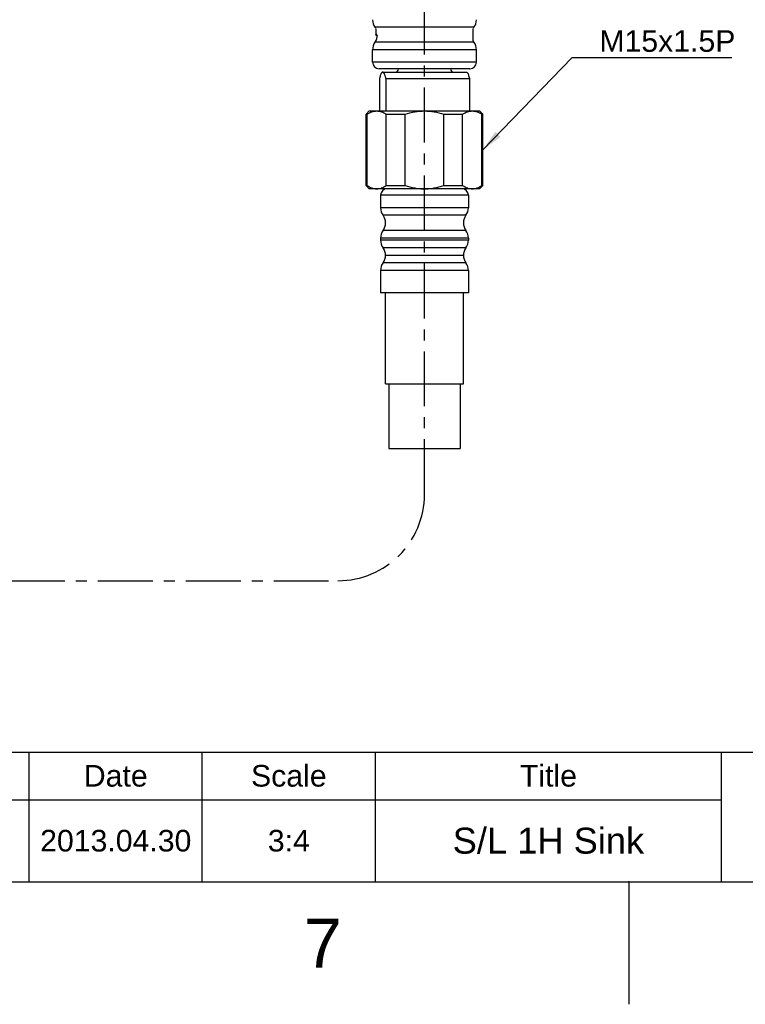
# Model space of a CAD drawing. Header units: millimetres. Extents: x 601 to 1195, y -13 to 407.
# Tile 10 of 17: x 1040 to 1124, y -13 to 101. Entities that reach past the tile are written whole.
import ezdxf

# ---------------------------------------------------------------- set-up
doc = ezdxf.new("R2010")
doc.units = ezdxf.units.MM
doc.header["$LTSCALE"] = 0.1
doc.linetypes.add('CENTERX2', pattern=[101.6, 63.5, -12.7, 12.7, -12.7])
for name, color, linetype in [('02___PRT_ALL_AXES', 7, 'Continuous'), ('CENTER', 1, 'CENTERX2'), ('DIM', 3, 'Continuous'), ('FORM', 7, 'Continuous'), ('TEXT', 2, 'Continuous')]:
    doc.layers.add(name, color=color, linetype=linetype)
doc.styles.get("Standard").update_dxf_attribs({"font": 'arial_0.ttf'})
doc.dimstyles.new('ISO-25', dxfattribs={"dimtxt": 2.5, "dimasz": 2.5, "dimexe": 1.25, "dimexo": 0.625, "dimtad": 1, "dimlfac": 1.33325, "dimtxsty": 'Standard', "dimcen": 2.5, "dimadec": 0, "dimazin": 0, "dimtfac": 1, "dimtmove": 0, "dimatfit": 3, "dimfxl": 1, "dimarcsym": 0})

msp = doc.modelspace()

# ---------------------------------------------------------------- linework, layer by layer
at = {"color": 7, "linetype": 'Continuous'}
for p, q in [((1092.2625, 99.6387), (1080.825, 99.6387)), ((1080.9188, 99.4751), (1080.9188, 98.7529)), ((1092.1688, 98.0843), (1092.1688, 99.4751)), ((1092.2625, 97.9207), (1080.825, 97.9207)), ((1080.5438, 95.5924), (1080.5438, 97.0464)), ((1092.5437, 97.0464), (1080.5438, 97.0464)), ((1092.5437, 95.5924), (1092.5437, 97.0464)), ((1092.5437, 95.5924), (1080.5438, 95.5924)), ((1091.7937, 94.8424), (1081.2938, 94.8424)), ((1081.6688, 94.4674), (1081.6186, 94.4172)), ((1081.6688, 94.4674), (1091.4188, 94.4674)), ((1091.4188, 94.4674), (1091.469, 94.4172)), ((1081.3354, 93.7174), (1081.3354, 89.9674)), ((1082.0909, 93.7174), (1082.0909, 89.9674)), ((1082.0909, 93.7174), (1091.7522, 93.7174)), ((1091.7522, 93.7174), (1091.7522, 89.9674)), ((1079.7938, 89.5924), (1080.1688, 89.9674)), ((1080.1688, 89.9674), (1092.9188, 89.9674)), ((1093.2938, 89.5924), (1092.9188, 89.9674)), ((1079.9136, 89.5924), (1079.7938, 89.5924)), ((1079.9136, 81.3424), (1079.9136, 89.5924)), ((1082.1321, 81.3424), (1082.1321, 89.5924)), ((1082.1321, 89.5924), (1084.3252, 89.5924)), ((1084.3252, 81.3424), (1084.3252, 89.5924)), ((1088.7623, 81.3424), (1088.7623, 89.5924)), ((1088.7623, 89.5924), (1090.9554, 89.5924)), ((1090.9554, 81.3424), (1090.9554, 89.5924)), ((1093.1739, 81.3424), (1093.1739, 89.5924)), ((1093.2938, 89.5924), (1093.1739, 89.5924)), ((1080.1688, 80.9674), (1079.7938, 81.3424)), ((1079.7938, 81.3424), (1079.9136, 81.3424)), ((1092.9188, 80.9674), (1080.1688, 80.9674)), ((1082.1321, 81.3424), (1084.3252, 81.3424)), ((1088.7623, 81.3424), (1090.9554, 81.3424)), ((1092.9188, 80.9674), (1093.2938, 81.3424)), ((1093.1739, 81.3424), (1093.2938, 81.3424)), ((1081.4676, 80.2269), (1081.4676, 78.7874)), ((1091.6199, 80.2269), (1081.4676, 80.2269)), ((1091.6199, 80.2269), (1091.6199, 78.7874)), ((1091.6199, 78.7874), (1081.4676, 78.7874)), ((1091.3319, 77.9111), (1081.7557, 77.9111)), ((1081.4676, 75.2682), (1081.4676, 75.0249)), ((1091.6199, 75.2682), (1081.4676, 75.2682)), ((1091.3319, 76.1445), (1081.7557, 76.1445)), ((1091.6199, 75.2682), (1091.6199, 75.0249)), ((1091.6199, 75.0249), (1081.4676, 75.0249)), ((1091.3319, 74.1346), (1081.7557, 74.1346)), ((1091.0438, 73.2797), (1082.0438, 73.2797)), ((1091.3319, 72.4249), (1081.7557, 72.4249)), ((1081.4676, 71.5346), (1081.4676, 68.9674)), ((1091.6199, 71.5346), (1081.4676, 71.5346)), ((1091.6199, 71.5346), (1091.6199, 68.9674)), ((1091.6198, 68.9674), (1081.4677, 68.9674))]:
    msp.add_line(p, q, dxfattribs=at)
for p, q in [((615.2102, 0.8691), (1180.8668, 0.8691)), ((1110.1597, 0.8691), (1110.1597, -13.2723))]:
    msp.add_line(p, q)
for centre, radius, start, end in [((1082.0437, 100.5132), 1.5, 179.994249, 215.65857), ((1091.0438, 100.5132), 1.5, 324.34143, 0.005751), ((1079.6063, 98.7643), 1.5, 28.443511, 35.65857), ((1093.4812, 98.7643), 1.5, 144.34143, 150.635085), ((1082.0437, 97.0463), 1.5, 144.34143, 179.993828), ((1079.6063, 98.7951), 1.5, 324.34143, 359.412738), ((1093.4812, 98.7951), 1.5, 208.443511, 215.65857), ((1091.0438, 97.0463), 1.5, 0.006172, 35.65857), ((1081.2938, 95.5924), 0.75, 180, 270), ((1091.7938, 95.5924), 0.75, 270, 0), ((1083.1688, 94.8424), 0.375, 270, 0), ((1089.9188, 94.8424), 0.375, 180, 270), ((1082.2081, 80.2269), 0.7405, 90, 180), ((1090.8795, 80.2269), 0.7405, 0, 90), ((1082.9658, 78.7945), 1.4983, 180.269275, 216.126518), ((1090.1217, 78.7945), 1.4983, 323.873482, 359.730725), ((1080.5455, 77.0278), 1.4983, 323.873482, 36.126518), ((1092.542, 77.0278), 1.4983, 143.873482, 216.126518), ((1082.9658, 75.2611), 1.4983, 143.873482, 179.730725), ((1090.1217, 75.2611), 1.4983, 0.269275, 36.126518), ((1082.9658, 75.0179), 1.4983, 179.730725, 216.126518), ((1080.5455, 73.2512), 1.4983, 1.090586, 36.126518), ((1092.542, 73.2512), 1.4983, 143.873482, 178.909414), ((1090.1217, 75.0179), 1.4983, 323.873482, 0.269275), ((1080.5455, 73.3083), 1.4983, 323.873482, 358.909414), ((1092.542, 73.3083), 1.4983, 181.090586, 216.126518), ((1082.9658, 71.5416), 1.4983, 143.873482, 180.269275), ((1090.1217, 71.5416), 1.4983, 359.730725, 36.126518)]:
    msp.add_arc(centre, radius, start, end, dxfattribs=at)
for points, knots in [([(1080.9188, 98.7529), (1080.9188, 98.7584), (1080.9252, 98.7867), (1080.9508, 98.8053), (1080.97, 98.8174)], [0, 0, 0, 0, 0.19439555, 1, 1, 1, 1]), ([(1081.0215, 98.6615), (1081.0062, 98.6683), (1080.9792, 98.6819), (1080.9403, 98.7074), (1080.9188, 98.7354), (1080.9188, 98.7529)], [0, 0, 0, 0, 0.35411132, 0.63137039, 1, 1, 1, 1]), ([(1080.97, 98.8174), (1080.9753, 98.8207), (1081.0004, 98.8353), (1081.027, 98.8471), (1081.0482, 98.8555)], [0, 0, 0, 0, 0.21618273, 1, 1, 1, 1]), ([(1081.0579, 98.6465), (1081.0547, 98.6477), (1081.0425, 98.6525), (1081.0304, 98.6576), (1081.0215, 98.6615)], [0, 0, 0, 0, 0.26199101, 1, 1, 1, 1]), ([(1081.7131, 94.4674), (1081.6978, 94.4674), (1081.6636, 94.4576), (1081.637, 94.4356), (1081.6238, 94.4224)], [0, 0, 0, 0, 0.45271832, 1, 1, 1, 1]), ([(1082.0909, 93.7174), (1082.0767, 93.77), (1082.0483, 93.871), (1082.0035, 94.0146), (1081.9579, 94.1425), (1081.9118, 94.2525), (1081.8651, 94.3423), (1081.8234, 94.4021), (1081.7886, 94.4364), (1081.7574, 94.4587), (1081.7302, 94.4674), (1081.7131, 94.4674)], [0, 0, 0, 0, 0.18827137, 0.36197373, 0.51888085, 0.65667395, 0.77331616, 0.86764228, 0.90676601, 0.94114567, 1, 1, 1, 1]), ([(1081.6238, 94.4224), (1081.6099, 94.4085), (1081.5828, 94.3746), (1081.5461, 94.3142), (1081.5098, 94.2408), (1081.4594, 94.1209), (1081.3994, 93.9454), (1081.3569, 93.7971), (1081.3354, 93.7174)], [0, 0, 0, 0, 0.07688906, 0.16885259, 0.27578642, 0.39687974, 0.67706038, 1, 1, 1, 1]), ([(1091.4637, 94.4224), (1091.4776, 94.4085), (1091.5047, 94.3746), (1091.5414, 94.3142), (1091.5778, 94.2408), (1091.6282, 94.1209), (1091.6881, 93.9454), (1091.7306, 93.7971), (1091.7522, 93.7174)], [0, 0, 0, 0, 0.07688906, 0.16885259, 0.27578642, 0.39687974, 0.67706038, 1, 1, 1, 1]), ([(1079.9136, 89.5924), (1080.001, 89.6498), (1080.1778, 89.7542), (1080.4548, 89.8747), (1080.7372, 89.9501), (1080.9285, 89.9674), (1081.0229, 89.9674)], [0, 0, 0, 0, 0.26445182, 0.51754849, 0.76140759, 1, 1, 1, 1]), ([(1081.0229, 89.9674), (1081.1173, 89.9674), (1081.3085, 89.9501), (1081.5909, 89.8747), (1081.868, 89.7542), (1082.0447, 89.6498), (1082.1321, 89.5924)], [0, 0, 0, 0, 0.23859242, 0.48245152, 0.73554818, 1, 1, 1, 1]), ([(1084.3252, 89.5924), (1084.6827, 89.7098), (1085.2318, 89.8519), (1085.9788, 89.9506), (1086.3555, 89.9674), (1086.5438, 89.9674)], [0, 0, 0, 0, 0.49984157, 0.74992111, 1, 1, 1, 1]), ([(1086.5438, 89.9674), (1086.732, 89.9674), (1087.1088, 89.9506), (1087.8557, 89.8519), (1088.4048, 89.7098), (1088.7623, 89.5924)], [0, 0, 0, 0, 0.2500789, 0.50015844, 1, 1, 1, 1]), ([(1090.9554, 89.5924), (1091.0428, 89.6498), (1091.2196, 89.7542), (1091.4967, 89.8747), (1091.779, 89.9501), (1091.9703, 89.9674), (1092.0647, 89.9674)], [0, 0, 0, 0, 0.26445182, 0.51754849, 0.76140759, 1, 1, 1, 1]), ([(1092.0647, 89.9674), (1092.1591, 89.9674), (1092.3504, 89.9501), (1092.6327, 89.8747), (1092.9098, 89.7542), (1093.0865, 89.6498), (1093.1739, 89.5924)], [0, 0, 0, 0, 0.23859242, 0.48245152, 0.73554818, 1, 1, 1, 1]), ([(1079.9136, 81.3424), (1080.001, 81.2849), (1080.1778, 81.1805), (1080.4548, 81.06), (1080.7372, 80.9846), (1080.9285, 80.9674), (1081.0229, 80.9674)], [0, 0, 0, 0, 0.26445182, 0.51754849, 0.76140759, 1, 1, 1, 1]), ([(1081.0229, 80.9674), (1081.1173, 80.9674), (1081.3085, 80.9846), (1081.5909, 81.06), (1081.868, 81.1805), (1082.0447, 81.2849), (1082.1321, 81.3424)], [0, 0, 0, 0, 0.23859242, 0.48245152, 0.73554818, 1, 1, 1, 1]), ([(1084.3252, 81.3424), (1084.6827, 81.2249), (1085.2318, 81.0828), (1085.9788, 80.9841), (1086.3555, 80.9674), (1086.5438, 80.9674)], [0, 0, 0, 0, 0.49984157, 0.74992111, 1, 1, 1, 1]), ([(1086.5438, 80.9674), (1086.732, 80.9674), (1087.1088, 80.9841), (1087.8557, 81.0828), (1088.4048, 81.2249), (1088.7623, 81.3424)], [0, 0, 0, 0, 0.2500789, 0.50015844, 1, 1, 1, 1]), ([(1090.9554, 81.3424), (1091.0428, 81.2849), (1091.2196, 81.1805), (1091.4967, 81.06), (1091.779, 80.9846), (1091.9703, 80.9674), (1092.0647, 80.9674)], [0, 0, 0, 0, 0.26445182, 0.51754849, 0.76140759, 1, 1, 1, 1]), ([(1092.0647, 80.9674), (1092.1591, 80.9674), (1092.3504, 80.9846), (1092.6327, 81.06), (1092.9098, 81.1805), (1093.0865, 81.2849), (1093.1739, 81.3424)], [0, 0, 0, 0, 0.23859242, 0.48245152, 0.73554818, 1, 1, 1, 1])]:
    msp.add_open_spline(points, degree=3, knots=knots, dxfattribs=at)
msp.add_point((1110.1597, 0.8691))
at = {"layer": '02___PRT_ALL_AXES', "color": 7, "linetype": 'Continuous'}
for p, q in [((1079.7938, 81.3424), (1079.7938, 89.5924)), ((1093.2938, 81.3424), (1093.2938, 89.5924)), ((1082.0438, 58.4425), (1082.0438, 68.9674)), ((1091.0438, 58.4425), (1091.0438, 68.9674)), ((1082.0438, 58.4425), (1091.0438, 58.4425)), ((1082.4188, 58.4425), (1082.4188, 50.9425)), ((1090.6688, 58.4425), (1090.6688, 50.9425)), ((1082.4188, 50.9425), (1090.6688, 50.9425))]:
    msp.add_line(p, q, dxfattribs=at)
at = {"layer": 'CENTER'}
for p, q in [((1086.5438, 45.6757), (1086.5438, 194.6837)), ((967.5201, 35.6757), (1076.5438, 35.6757))]:
    msp.add_line(p, q, dxfattribs=at)
msp.add_arc((1076.5438, 45.6757), 10, 270, 0, dxfattribs=at)
at = {"layer": 'FORM'}
for p, q in [((910.3668, 15.8691), (1180.8668, 15.8691)), ((1040.8668, 0.8691), (1040.8668, 15.8691)), ((1040.8668, 0.8691), (1040.8668, 15.8691)), ((1040.8668, 0.8691), (1040.8668, 15.8691)), ((1060.8668, 0.8691), (1060.8668, 15.8691)), ((1080.8668, 0.8691), (1080.8668, 15.8691)), ((1120.8668, 0.8691), (1120.8668, 15.8691)), ((980.8668, 10.3691), (1120.8668, 10.3691))]:
    msp.add_line(p, q, dxfattribs=at)

# ---------------------------------------------------------------- texts
at = {"insert": (1074.8062, -6.2016), "char_height": 5.6566, "attachment_point": 5}
msp.add_mtext_dynamic_manual_height_columns('7', width=50, gutter_width=12.5, heights=[0], dxfattribs=at)
at = {"layer": 'DIM', "insert": (1106.7531, 96.7652), "char_height": 2.5, "attachment_point": 7}
msp.add_mtext('M15x1.5P', dxfattribs=at)
at = {"layer": 'TEXT', "attachment_point": 5}
for s, width, insert, char_height in [('Date', 20, (1050.8668, 13.1191), 2.5), ('Scale', 20, (1070.8668, 13.1191), 2.5), ('Title', 40, (1100.8668, 13.1191), 2.5), ('2013.04.30', 20, (1050.8668, 5.6191), 2.5), ('3:4', 20, (1070.8668, 5.6191), 2.5), ('S/L 1H Sink', 40, (1100.8668, 5.6191), 3)]:
    msp.add_mtext_dynamic_manual_height_columns(s, width=width, gutter_width=12.5, heights=[0], dxfattribs=dict(at, insert=insert, char_height=char_height))

# ---------------------------------------------------------------- leaders
at = {"layer": 'DIM', "annotation_type": 0, "has_hookline": 1, "hookline_direction": 0, "text_width": 15.3138}
msp.add_leader([(1093.2938, 85.4674), (1103.6281, 96.1402), (1106.1281, 96.1402)], dimstyle='ISO-25', dxfattribs=at)

doc.saveas('drawing.dxf')
